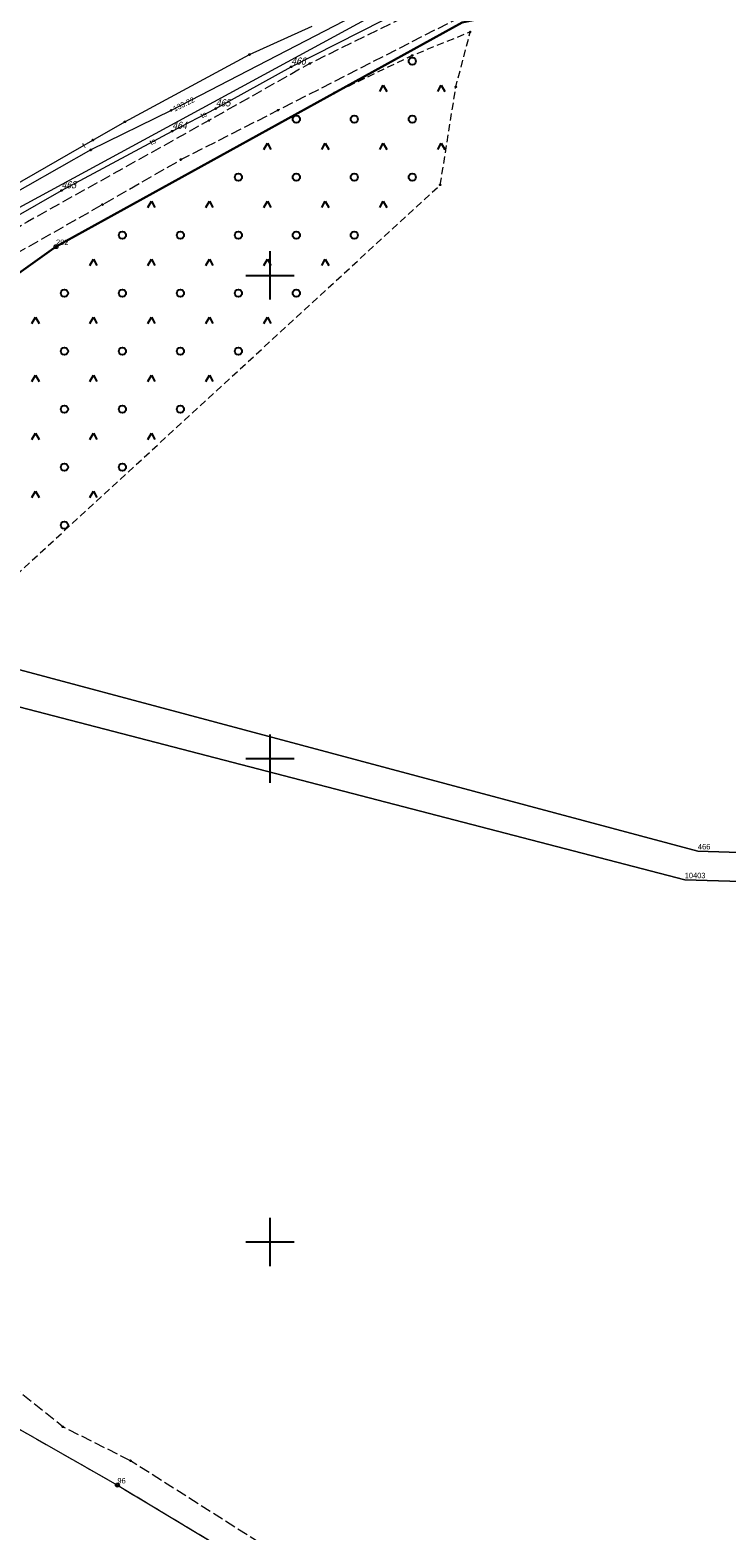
# Model space of a CAD drawing. Header units: metres. Extents: x 5548743 to 5556416, y 5707500 to 5714000.
# Tile 50 of 244: x 5551950 to 5552094, y 5711240 to 5711551. Entities that reach past the tile are written whole.
import ezdxf
from ezdxf.enums import TextEntityAlignment as Align

# ---------------------------------------------------------------- set-up
doc = ezdxf.new("R2010")
doc.units = ezdxf.units.M
for name, pattern in [('1.5_0.75', [2.25, 1.5, -0.75]), ('2.25_0.75', [3, 2.25, -0.75]), ('219-1000', [0])]:
    doc.linetypes.add(name, pattern=pattern)
doc.layers.get('0').update_dxf_attribs({"color": 2, "lineweight": 5})
doc.styles.get("Standard").update_dxf_attribs({"font": 'Working1250', "width": 0.75})

# ---------------------------------------------------------------- blocks, each defined once
blk = doc.blocks.new('203')
at = {"linetype": 'Continuous', "lineweight": 0}
h = blk.add_hatch(color=0, dxfattribs=at)
edge = h.paths.add_edge_path()
edge.add_arc((0, 0), 0.09, 0, 360)
blk = doc.blocks.new('202')
at = {"color": 0, "linetype": 'Continuous', "lineweight": 0}
blk.add_circle((0, 0), 0.4, dxfattribs=at)
blk = doc.blocks.new('OTZK3')
at = {"color": 0, "linetype": 'Continuous'}
for p, q in [((-0.75, -0.433), (0, 0.866)), ((0, 0.866), (0.75, -0.433))]:
    blk.add_line(p, q, dxfattribs=at)
blk = doc.blocks.new('OTZK1')
at = {"color": 0, "linetype": 'Continuous'}
blk.add_circle((0, 0), 0.75, dxfattribs=at)
blk = doc.blocks.new('PW01')
at = {"linetype": 'Continuous', "lineweight": 13}
h = blk.add_hatch(color=0, dxfattribs=at)
edge = h.paths.add_edge_path()
edge.add_arc((0, 0), 0.18, 0, 360)
blk = doc.blocks.new('PIKIETAW1891')
at = {"color": 0}
blk.add_circle((0, 0), 0.09, dxfattribs=at)
blk = doc.blocks.new('RAMKA1000K')
at = {"color": 0}
for p, q in [((0, 495), (0, 500)), ((0, 500), (5, 500)), ((795, 500), (800, 500)), ((800, 495), (800, 500)), ((0, 395), (0, 405)), ((800, 395), (800, 405)), ((0, 400), (5, 400)), ((795, 400), (800, 400)), ((0, 295), (0, 305)), ((800, 295), (800, 305)), ((0, 300), (5, 300)), ((795, 300), (800, 300)), ((800, 0), (800, 5)), ((795, 0), (800, 0))]:
    blk.add_line(p, q, dxfattribs=at)

msp = doc.modelspace()

# ---------------------------------------------------------------- linework, layer by layer
at = {"layer": '216-obręb ewidencyjny', "color": 7, "linetype": 'CONTINUOUS', "lineweight": 25, "flags": 128}
for points in [[(5552528.77, 5711746.49), (5552386.72, 5711777.83), (5552341.22, 5711740), (5552242.43, 5711655.77), (5552206.34, 5711605.86), (5552188.96, 5711591.55), (5552164.86, 5711578.01), (5552039.74, 5711552.34), (5551955.7, 5711505.94), (5551905.37, 5711470.06), (5551811.47, 5711382.69), (5551803.77, 5711375.52), (5551772.64, 5711346.55), (5551883.27, 5711298.11), (5551897.77, 5711289.86), (5551892.76, 5711290.25), (5551886.05, 5711286.29), (5551872.89, 5711270.89), (5551862.61, 5711261.35), (5551831.94, 5711232.47)], [(5551831.94, 5711232.47), (5551862.61, 5711261.35), (5551872.89, 5711270.89), (5551886.05, 5711286.29), (5551892.76, 5711290.25), (5551897.77, 5711289.86), (5551883.27, 5711298.11), (5551772.64, 5711346.55), (5551803.77, 5711375.52), (5551811.47, 5711382.69), (5551905.37, 5711470.06), (5551955.7, 5711505.94), (5552039.74, 5711552.34), (5552164.86, 5711578.01)]]:
    msp.add_lwpolyline(points, dxfattribs=at)
at = {"layer": '218-kontur użytku gruntowego', "color": 3, "linetype": 'CONTINUOUS', "lineweight": 18, "flags": 128}
for points in [[(5552044.56, 5711566.47), (5551935.07, 5711507.03)], [(5551955.7, 5711505.94), (5552039.74, 5711552.34)], [(5552039.74, 5711552.34), (5551955.7, 5711505.94)], [(5551905.37, 5711470.06), (5551955.7, 5711505.94)], [(5551955.7, 5711505.94), (5551905.37, 5711470.06)], [(5552088.53, 5711380.88), (5551924.42, 5711424.74)], [(5551924.42, 5711424.74), (5552088.53, 5711380.88)], [(5551919.77, 5711418.02), (5552085.8, 5711374.92)], [(5552085.8, 5711374.92), (5551919.77, 5711418.02)], [(5552142.77, 5711379.14), (5552088.53, 5711380.88)], [(5552088.53, 5711380.88), (5552142.77, 5711379.14)], [(5552085.8, 5711374.92), (5552148.63, 5711373.06)], [(5552148.63, 5711373.06), (5552085.8, 5711374.92)], [(5551931.11, 5711270.92), (5551968.4, 5711249.68)], [(5551968.4, 5711249.68), (5551990.32, 5711236.51)]]:
    msp.add_lwpolyline(points, dxfattribs=at)
at = {"layer": '219-działka ewidencyjna', "color": 7, "linetype": '219-1000', "lineweight": 18, "flags": 128}
for points in [[(5552044.56, 5711566.47), (5551935.07, 5711507.03)], [(5552039.74, 5711552.34), (5551955.7, 5711505.94)], [(5551955.7, 5711505.94), (5551905.37, 5711470.06)], [(5551924.42, 5711424.74), (5552088.53, 5711380.88)], [(5551919.77, 5711418.02), (5552085.8, 5711374.92)], [(5552088.53, 5711380.88), (5552142.77, 5711379.14)], [(5552085.8, 5711374.92), (5552148.63, 5711373.06)], [(5551931.11, 5711270.92), (5551968.4, 5711249.68)], [(5551968.4, 5711249.68), (5551990.32, 5711236.51)]]:
    msp.add_lwpolyline(points, dxfattribs=at)
at = {"layer": 'jezdnia', "color": 7, "linetype": '2.25_0.75', "lineweight": 18, "flags": 128}
for points in [[(5551583.96, 5711391.49), (5551583.47, 5711386.8), (5551603.84, 5711384.02), (5551620.25, 5711381.14), (5551624.88, 5711380.41), (5551625.4, 5711379.68), (5551633.47, 5711377.73), (5551657.63, 5711371.29), (5551670.88, 5711366.71), (5551686.36, 5711359.46), (5551708.22, 5711348.62), (5551722.95, 5711340.89), (5551727.18, 5711339.32), (5551731.27, 5711338.24), (5551734.43, 5711337.43), (5551738.91, 5711337.13), (5551747.14, 5711337.54), (5551752.95, 5711338.25), (5551769.3, 5711343.77), (5551772.6, 5711347.23), (5551803.77, 5711375.52), (5551811.47, 5711382.69), (5551811.61, 5711382.81), (5551816.59, 5711387.44), (5551905.37, 5711470.06), (5551909.71, 5711473.15), (5551923.92, 5711486.54), (5551930.82, 5711492.48), (5551938.87, 5711499.01), (5551944.67, 5711502.93), (5551965.31, 5711514.64), (5551981.54, 5711523.95), (5552001.63, 5711534.18), (5552041.68, 5711554.65), (5552048.8, 5711557.85), (5552057.1, 5711560.04), (5552064.15, 5711562.19), (5552079.95, 5711565.02), (5552085.93, 5711565.96), (5552085.44, 5711571.33), (5552074.18, 5711569.3), (5552061.93, 5711567.03), (5552054.47, 5711565.02), (5552051.07, 5711563.88), (5552045.7, 5711561.76), (5552027.78, 5711553.43), (5552008.24, 5711543.85), (5551987.35, 5711532.06), (5551949.78, 5711511.09), (5551941.65, 5711506.12), (5551935.29, 5711502.67), (5551931.19, 5711499.84), (5551913.85, 5711484.09), (5551898.07, 5711469.13), (5551883.03, 5711455.03), (5551878.74, 5711450.78), (5551859.98, 5711433.7), (5551837.54, 5711412.74), (5551834.18, 5711410.09), (5551813.41, 5711390.56), (5551790.58, 5711368.47), (5551780.69, 5711359.23), (5551765.92, 5711348.44), (5551754.88, 5711343.98), (5551745.52, 5711341.77), (5551738.49, 5711341.89), (5551732.39, 5711343.46), (5551724.95, 5711345.97), (5551690.78, 5711362.5), (5551678.92, 5711368.08), (5551664.88, 5711374.38), (5551654.31, 5711377.45), (5551630.49, 5711383.8), (5551603.84, 5711388.45), (5551592.37, 5711390.03)], [(5551971.08, 5711254.73), (5551957.1, 5711261.74), (5551946.2, 5711270.46), (5551919.6, 5711285.57), (5551890.73, 5711301.42), (5551884.61, 5711307.55), (5551880.45, 5711318.5), (5551878.44, 5711314.14), (5551878.84, 5711309.83), (5551877.5, 5711307.9), (5551875.29, 5711307.34), (5551814.12, 5711332.28), (5551793.46, 5711340.82), (5551776.06, 5711347.65), (5551774.44, 5711348.23), (5551772.64, 5711346.55), (5551883.27, 5711298.11), (5551897.77, 5711289.86), (5551931.11, 5711270.92), (5551968.4, 5711249.68), (5551990.32, 5711236.51), (5552035.32, 5711209.46), (5552062.43, 5711193.21), (5552085.38, 5711183.51), (5552105.27, 5711175.1), (5552162.47, 5711159.78), (5552188.51, 5711156.93), (5552217.35, 5711156.09), (5552247.2, 5711155.54), (5552248.36, 5711153.96), (5552251.19, 5711146.59), (5552252.91, 5711152.6), (5552249.55, 5711158.08), (5552254.61, 5711158.51), (5552255.88, 5711162.93), (5552249.16, 5711162.36), (5552218.45, 5711159.93), (5552189.71, 5711161.11), (5552163.86, 5711164.37), (5552139.49, 5711171.25), (5552120.53, 5711177.59), (5552101.21, 5711182.89), (5552082.4, 5711189.71), (5552063.97, 5711197.66), (5552056.32, 5711202.16), (5552004.97, 5711233.17)]]:
    msp.add_lwpolyline(points, close=True, dxfattribs=at)
at = {"layer": 'przewód kanalizacyjny', "color": 34, "linetype": 'CONTINUOUS', "lineweight": 18, "flags": 128}
msp.add_lwpolyline([(5552120.2, 5711577.74), (5552075.26, 5711570.51), (5552055.89, 5711566.79), (5552053.31, 5711570.18), (5552048.07, 5711570.28), (5552039.22, 5711565.73), (5552019.28, 5711554.7), (5551979.54, 5711534.15), (5551962.9, 5711525.95), (5551943.2, 5711514.78), (5551917.73, 5711499.07), (5551876.83, 5711460.15), (5551833.57, 5711418.56), (5551792.93, 5711379.16), (5551774.01, 5711361.47), (5551764.56, 5711355.03), (5551753.59, 5711350.56), (5551745.13, 5711349.34), (5551736.57, 5711347.24), (5551729.59, 5711348.7), (5551722.02, 5711352.06), (5551664.97, 5711378.79)], dxfattribs=at)
at = {"layer": 'przewód telekomunikacyjny podziemny', "color": 30, "linetype": 'CONTINUOUS', "lineweight": 18, "flags": 128}
for points in [[(5551946.4, 5711518.23), (5551963.3, 5711528), (5551969.91, 5711531.76), (5551995.71, 5711545.68), (5552008.73, 5711551.57)], [(5551946.97, 5711511.89), (5551956.82, 5711517.55), (5551979.73, 5711529.84), (5551988.74, 5711534.51), (5552004.35, 5711543.14), (5552023.39, 5711552.82)]]:
    msp.add_lwpolyline(points, dxfattribs=at)
at = {"layer": 'teren zalesiony', "color": 7, "linetype": '1.5_0.75', "lineweight": 18, "flags": 128}
msp.add_lwpolyline([(5551886.34, 5711407.23), (5551929.98, 5711421.95), (5552035.22, 5711518.73), (5552038.45, 5711539.03), (5552041.42, 5711550.36), (5552029.38, 5711545.47), (5552013.28, 5711537.73), (5551955.7, 5711505.94), (5551914.49, 5711476.56), (5551903.47, 5711451.02), (5551896.47, 5711432.7), (5551891.55, 5711420.26)], close=True, dxfattribs=at)

# ---------------------------------------------------------------- block references
at = {"layer": '202-punkt graniczny', "color": 7, "linetype": 'CONTINUOUS', "lineweight": 18}
for p in [(5551955.7, 5711505.94), (5551968.4, 5711249.68)]:
    msp.add_blockref('202', p, dxfattribs=at)
at = {"layer": '203-punkt graniczny', "color": 7, "linetype": 'CONTINUOUS', "lineweight": 18}
for p in [(5552088.53, 5711380.88), (5552085.8, 5711374.92)]:
    msp.add_blockref('203', p, dxfattribs=at)
at = {"layer": 'Punkt roboczy BDOT GESUT K1', "color": 6, "linetype": 'CONTINUOUS', "lineweight": 18}
for p in [(5552041.42, 5711550.36), (5551995.71, 5711545.68), (5552029.38, 5711545.47), (5552004.35, 5711543.14), (5552008.24, 5711543.85), (5552038.45, 5711539.03), (5552013.28, 5711537.73), (5551979.54, 5711534.15), (5551979.54, 5711534.15), (5551988.74, 5711534.51), (5552001.63, 5711534.18), (5551969.91, 5711531.76), (5551979.73, 5711529.84), (5551987.35, 5711532.06), (5551963.3, 5711528), (5551962.9, 5711525.95), (5551981.54, 5711523.95), (5551956.82, 5711517.55), (5552035.22, 5711518.73), (5551965.31, 5711514.64), (5551955.7, 5711505.94), (5551957.1, 5711261.74), (5551971.08, 5711254.73), (5551968.4, 5711249.68)]:
    msp.add_blockref('PIKIETAW1891', p, dxfattribs=at)
at = {"layer": 'rzedna', "color": 34, "linetype": 'CONTINUOUS', "lineweight": 18}
msp.add_blockref('PW01', (5551979.54, 5711534.15), dxfattribs=at)
at = {"layer": 'teren zalesiony', "color": 7, "linetype": 'CONTINUOUS', "lineweight": 18}
for name, p in [('OTZK1', (5552029.426, 5711544.316)), ('OTZK3', (5552023.426, 5711538.496)), ('OTZK3', (5552035.426, 5711538.496)), ('OTZK1', (5552005.426, 5711532.316)), ('OTZK1', (5552017.426, 5711532.316)), ('OTZK1', (5552029.426, 5711532.316)), ('OTZK3', (5551999.426, 5711526.496)), ('OTZK3', (5552011.426, 5711526.496)), ('OTZK3', (5552023.426, 5711526.496)), ('OTZK3', (5552035.426, 5711526.496)), ('OTZK1', (5551993.426, 5711520.316)), ('OTZK1', (5552005.426, 5711520.316)), ('OTZK1', (5552017.426, 5711520.316)), ('OTZK1', (5552029.426, 5711520.316)), ('OTZK3', (5551975.426, 5711514.496)), ('OTZK3', (5551987.426, 5711514.496)), ('OTZK3', (5551999.426, 5711514.496)), ('OTZK3', (5552011.426, 5711514.496)), ('OTZK3', (5552023.426, 5711514.496)), ('OTZK1', (5551969.426, 5711508.316)), ('OTZK1', (5551981.426, 5711508.316)), ('OTZK1', (5551993.426, 5711508.316)), ('OTZK1', (5552005.426, 5711508.316)), ('OTZK1', (5552017.426, 5711508.316)), ('OTZK3', (5551963.426, 5711502.496)), ('OTZK3', (5551975.426, 5711502.496)), ('OTZK3', (5551987.426, 5711502.496)), ('OTZK3', (5551999.426, 5711502.496)), ('OTZK3', (5552011.426, 5711502.496)), ('OTZK1', (5551957.426, 5711496.316)), ('OTZK1', (5551969.426, 5711496.316)), ('OTZK1', (5551981.426, 5711496.316)), ('OTZK1', (5551993.426, 5711496.316)), ('OTZK1', (5552005.426, 5711496.316)), ('OTZK3', (5551951.426, 5711490.496)), ('OTZK3', (5551963.426, 5711490.496)), ('OTZK3', (5551975.426, 5711490.496)), ('OTZK3', (5551987.426, 5711490.496)), ('OTZK3', (5551999.426, 5711490.496)), ('OTZK1', (5551957.426, 5711484.316)), ('OTZK1', (5551969.426, 5711484.316)), ('OTZK1', (5551981.426, 5711484.316)), ('OTZK1', (5551993.426, 5711484.316)), ('OTZK3', (5551951.426, 5711478.496)), ('OTZK3', (5551963.426, 5711478.496)), ('OTZK3', (5551975.426, 5711478.496)), ('OTZK3', (5551987.426, 5711478.496)), ('OTZK1', (5551957.426, 5711472.316)), ('OTZK1', (5551969.426, 5711472.316)), ('OTZK1', (5551981.426, 5711472.316)), ('OTZK3', (5551951.426, 5711466.496)), ('OTZK3', (5551963.426, 5711466.496)), ('OTZK3', (5551975.426, 5711466.496)), ('OTZK1', (5551957.426, 5711460.316)), ('OTZK1', (5551969.426, 5711460.316)), ('OTZK3', (5551951.426, 5711454.496)), ('OTZK3', (5551963.426, 5711454.496)), ('OTZK1', (5551957.426, 5711448.316))]:
    msp.add_blockref(name, p, dxfattribs=at)
at = {"layer": 'Wstawianie ramki sekcyjnej z opisem', "color": 7, "linetype": 'CONTINUOUS', "lineweight": 13}
for p in [(5551200, 5711500), (5551200, 5711500), (5551200, 5711500), (5551200, 5711500), (5551200, 5711000), (5551200, 5711000), (5551200, 5711000), (5551200, 5711000), (5552000, 5711000), (5552000, 5711000), (5552000, 5711000), (5552000, 5711000)]:
    msp.add_blockref('RAMKA1000K', p, dxfattribs=at)

# ---------------------------------------------------------------- texts
at = {"layer": '202-punkt graniczny-Atr103', "color": 7, "width": 0.9}
for s, p in [('292', (5551955.7, 5711505.94)), ('292', (5551955.7, 5711505.94)), ('96', (5551968.4, 5711249.68)), ('96', (5551968.4, 5711249.68))]:
    msp.add_text(s, height=1.125, dxfattribs=at).set_placement(p, align=Align.BOTTOM_LEFT)
at = {"layer": '203-punkt graniczny-Atr103', "color": 7, "width": 0.9}
for s, p in [('466', (5552088.53, 5711380.88)), ('466', (5552088.53, 5711380.88)), ('10403', (5552085.8, 5711374.92)), ('10403', (5552085.8, 5711374.92))]:
    msp.add_text(s, height=1.125, dxfattribs=at).set_placement(p, align=Align.BOTTOM_LEFT)
at = {"layer": 'przewód telekomunikacyjny podziemny-Atr1', "color": 30, "width": 0.9}
for s, rotation, p in [('ts', 27.398, (5551985.71, 5711532.94)), ('t', 28.718, (5551961.25, 5711526.82)), ('ts', 28.211, (5551975.18, 5711527.4))]:
    msp.add_text(s, height=1.125, rotation=rotation, dxfattribs=at).set_placement(p, align=Align.MIDDLE_LEFT)
at = {"layer": 'Punkt roboczy BDOT GESUT K1-Atr103', "color": 6, "oblique": 15, "width": 0.9}
for s, p in [('466', (5552004.35, 5711543.14)), ('465', (5551988.74, 5711534.51)), ('464', (5551979.73, 5711529.84)), ('463', (5551956.82, 5711517.55))]:
    msp.add_text(s, height=1.5, dxfattribs=at).set_placement(p, align=Align.BOTTOM_LEFT)
at = {"layer": 'rzedna-Atr2', "color": 34, "width": 0.9}
msp.add_text('133.22', height=1.125, rotation=26.043, dxfattribs=at).set_placement((5551980, 5711534.38), align=Align.MIDDLE_LEFT)

doc.saveas('drawing.dxf')
